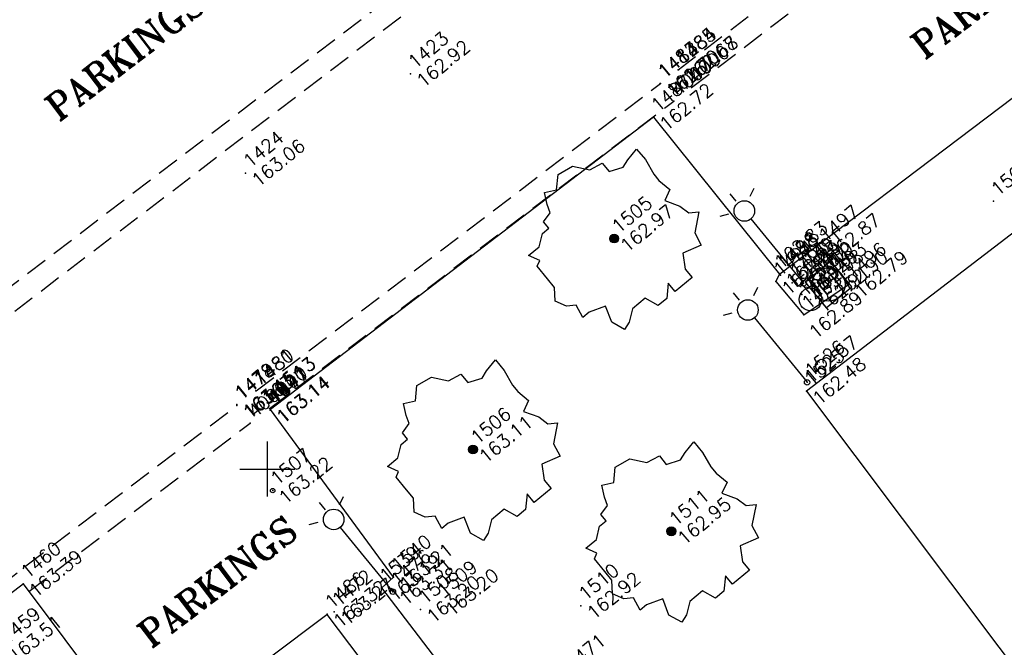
# Model space of a CAD drawing. Header units: feet. Extents: x 529188 to 529675, y 139816 to 140273.
# Tile 66 of 118: x 529394 to 529417, y 140121 to 140135. Entities that reach past the tile are written whole.
import ezdxf
from ezdxf.enums import TextEntityAlignment as Align

# ---------------------------------------------------------------- set-up
doc = ezdxf.new("R2010")
doc.units = ezdxf.units.FT
doc.header["$LTSCALE"] = 2
doc.header["$MEASUREMENT"] = 0
doc.header["$PDSIZE"] = 0.1
doc.linetypes.add('CACHE', pattern=[0.375, 0.25, -0.125])
doc.linetypes.add('CONTINU', pattern=[0])
doc.layers.get('0').update_dxf_attribs({"linetype": 'CONTINUOUS'})
for name, color, linetype in [('ARBRES', 70, 'CONTINUOUS'), ('BORDURETTE', 20, 'CONTINUOUS'), ('BOUCHE_EAU', 151, 'CONTINUOUS'), ('CANIVEAU', 32, 'CACHE'), ('CARROYAGE', 7, 'CONTINUOUS'), ('DIVERS_1', 7, 'CONTINUOUS'), ('ECLAIRAGE', 220, 'CONTINUOUS'), ('INCENDIE', 22, 'CONTINUOUS'), ('SOCLES', 13, 'CONTINUOUS'), ('TEXTES', 150, 'CONTINUOUS'), ('TOPOALT', 3, 'CONTINUOUS'), ('TOPOJIS', 7, 'CONTINUOUS'), ('TOPOJIS-GELE', 7, 'CONTINUOUS'), ('TOPOMAT', 142, 'CONTINUOUS')]:
    doc.layers.add(name, color=color, linetype=linetype)
doc.styles.add('ROMANT', font='ROMANT.SHX')
doc.styles.get("Standard").update_dxf_attribs({"font": 'ROMANS.SHX'})

# ---------------------------------------------------------------- blocks, each defined once
blk = doc.blocks.new('TCPOINT')
at = {"color": 0}
blk.add_point((0, 0), dxfattribs=at)
at = {"layer": 'TOPOALT'}
blk.add_attdef('ALT', text='', height=0.3, dxfattribs=at).set_placement((0.1, -0.1), align=Align.TOP_LEFT)
at = {"layer": 'TOPOMAT'}
blk.add_attdef('MAT', (0.1, 0.1), '', height=0.3, dxfattribs=at)
blk = doc.blocks.new('425')
at = {"ltscale": 3}
for p, q in [((-0.006, 2.407), (-0.006, 2.621)), ((0, 1.885), (0, 0))]:
    blk.add_line(p, q, dxfattribs=at)
at = {"linetype": 'CONTINU', "ltscale": 3}
for p, q in [((-0.324, 2.291), (-0.512, 2.376)), ((0.312, 2.291), (0.501, 2.376))]:
    blk.add_line(p, q, dxfattribs=at)
for centre, radius in [((0, 2.118), 0.233), ((0, 0), 0.0621)]:
    blk.add_circle(centre, radius, dxfattribs=at)
blk = doc.blocks.new('482')
at = {"ltscale": 3}
blk.add_circle((0, 0), 0.258, dxfattribs=at)
blk.add_text('E', height=0.254, dxfattribs=at).set_placement((-0.085, 0.412))
blk = doc.blocks.new('RECTANG')
at = {"linetype": 'Continuous'}
for p, q in [((1, 1), (0, 1)), ((0, 1), (0, 0)), ((1, 0), (1, 1)), ((0, 0), (1, 0))]:
    blk.add_line(p, q, dxfattribs=at)
blk = doc.blocks.new('473')
at = {"ltscale": 3}
blk.add_circle((0, 0), 0.375, dxfattribs=at)
at = {"ltscale": 3, "xscale": 0.75, "yscale": 0.75, "zscale": 0.75}
blk.add_blockref('RECTANG', (-0.375, -0.375), dxfattribs=at)
at = {"ltscale": 3}
blk.add_text('PI', height=0.3817, dxfattribs=at).set_placement((-0.232, -0.179))
blk = doc.blocks.new('189')
h = blk.add_hatch()
h.set_pattern_fill('ANSI31', color=256, scale=0.2, style=0)
h.set_pattern_definition([(45, (-527485.07046, -148351.732363), (-0.0176776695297, 0.0176776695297), [])])
edge = h.paths.add_edge_path()
edge.add_arc((0, 0), 0.1, 0, 360)
for p, q in [((-0.685, 1.557), (-0.56, 1.806)), ((-0.56, 1.806), (-0.311, 1.681)), ((-0.311, 1.681), (-0.062, 1.93)), ((-0.062, 1.93), (0.311, 1.868)), ((0.311, 1.868), (0.56, 1.557)), ((-0.996, 1.308), (-0.747, 1.37)), ((-0.747, 1.37), (-0.685, 1.557)), ((0.56, 1.557), (0.872, 1.494)), ((0.872, 1.494), (0.872, 1.245)), ((-1.432, 0.934), (-1.183, 1.121)), ((-1.183, 1.121), (-0.996, 1.121)), ((-0.996, 1.121), (-0.996, 1.308)), ((0.872, 1.245), (1.183, 1.121)), ((1.183, 1.121), (1.37, 1.183)), ((1.37, 1.183), (1.681, 1.245)), ((1.681, 1.245), (1.681, 0.934)), ((-1.744, 0.934), (-1.432, 0.934)), ((-1.619, 0.685), (-1.744, 0.934)), ((1.681, 0.934), (1.619, 0.56)), ((-1.744, 0.623), (-1.619, 0.685)), ((-1.744, 0.249), (-1.744, 0.623)), ((1.619, 0.56), (1.619, 0.374)), ((-1.744, 0), (-1.744, 0.249)), ((1.619, 0.374), (1.681, 0.062)), ((-1.93, -0.249), (-1.744, 0)), ((1.681, 0.062), (1.432, -0.062)), ((1.432, -0.062), (1.619, -0.374)), ((-1.806, -0.498), (-1.93, -0.249)), ((1.619, -0.374), (1.681, -0.623)), ((-1.619, -0.623), (-1.806, -0.498)), ((-1.681, -0.934), (-1.619, -0.623)), ((1.681, -0.623), (1.868, -0.747)), ((1.868, -0.747), (1.494, -1.059)), ((-1.494, -0.934), (-1.681, -0.934)), ((-1.121, -1.059), (-1.494, -0.934)), ((-1.245, -1.432), (-1.121, -1.059)), ((1.494, -1.059), (1.432, -1.37)), ((0.996, -1.245), (0.81, -1.557)), ((1.432, -1.37), (0.996, -1.245)), ((-1.121, -1.744), (-1.245, -1.432)), ((-0.685, -1.494), (-0.934, -1.681)), ((-0.311, -1.494), (-0.685, -1.494)), ((-0.187, -1.806), (-0.311, -1.494)), ((0.311, -1.557), (0.062, -1.806)), ((0.311, -1.806), (0.311, -1.557)), ((0.81, -1.557), (0.81, -1.806)), ((-0.934, -1.681), (-1.121, -1.744)), ((0.062, -1.806), (-0.187, -1.806)), ((0.81, -1.806), (0.311, -1.806))]:
    blk.add_line(p, q)
blk.add_circle((0, 0), 0.1)
blk = doc.blocks.new('281')
at = {"ltscale": 3}
blk.add_circle((0, 0), 0.05, dxfattribs=at)

msp = doc.modelspace()

# ---------------------------------------------------------------- linework, layer by layer
at = {"layer": 'BORDURETTE', "flags": 128}
for points in [[(529408.751, 140132.973), (529411.609, 140129.417), (529411.614, 140129.421), (529420.971, 140136.494)], [(529424.195, 140135.94), (529412.219, 140126.763), (529422.009, 140113.74), (529418.047, 140110.744), (529414.563, 140110.133), (529407.319, 140119.681), (529405.649, 140118.313), (529402.593, 140122.309), (529402.857, 140122.554), (529400.069, 140126.347)], [(529408.751, 140132.973), (529400.069, 140126.347)], [(529383.872, 140114.393), (529394.461, 140122.4), (529397.276, 140118.647), (529401.345, 140121.707)], [(529401.347, 140121.705), (529404.879, 140117.039)]]:
    msp.add_lwpolyline(points, dxfattribs=at)
at = {"layer": 'CANIVEAU', "flags": 128}
for points in [[(529409.308, 140134.042), (529418.427, 140140.974)], [(529409.612, 140133.645), (529418.712, 140140.562)], [(529408.092, 140139.721), (529388.433, 140124.752)], [(529408.395, 140139.324), (529388.736, 140124.354)], [(529399.745, 140126.768), (529408.909, 140133.732)], [(529400.047, 140126.37), (529409.211, 140133.334)], [(529373.61, 140106.942), (529383.705, 140114.58), (529399.309, 140126.439)], [(529394.592, 140122.226), (529399.612, 140126.041)]]:
    msp.add_lwpolyline(points, dxfattribs=at)
at = {"layer": 'CARROYAGE'}
for p, q in [((529400, 140124.375), (529400, 140125.625)), ((529399.375, 140125), (529400.625, 140125))]:
    msp.add_line(p, q, dxfattribs=at)
at = {"layer": 'SOCLES', "flags": 128}
for points in [[(529411.521, 140129.246), (529412.159, 140128.494), (529413.169, 140129.179), (529412.497, 140130.088)], [(529411.521, 140129.246), (529411.614, 140129.421)]]:
    msp.add_lwpolyline(points, dxfattribs=at)

# ---------------------------------------------------------------- block references
at = {"layer": 'ARBRES', "rotation": 39.33073407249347}
for p in [(529407.859, 140130.221), (529404.66, 140125.442), (529409.157, 140123.59)]:
    msp.add_blockref('189', p, dxfattribs=at)
at = {"layer": 'BOUCHE_EAU', "rotation": 39.33073407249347}
msp.add_blockref('482', (529412.31, 140128.843), dxfattribs=at)
at = {"layer": 'DIVERS_1', "rotation": 39.33073407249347}
msp.add_blockref('281', (529400.12, 140124.512), dxfattribs=at)
at = {"layer": 'ECLAIRAGE', "rotation": 39.33073407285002}
for p in [(529412.154, 140129.208), (529412.233, 140126.965), (529402.845, 140122.22)]:
    msp.add_blockref('425', p, dxfattribs=at)
at = {"layer": 'INCENDIE', "rotation": 39.33073407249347}
msp.add_blockref('473', (529412.719, 140129.181), dxfattribs=at)
at = {"layer": 'TOPOJIS'}
ref = msp.add_blockref('TCPOINT', (529403.243, 140133.952), dxfattribs=at)
ref.add_attrib('MAT', '1423', (529403.343, 140134.052), dxfattribs={"layer": 'TOPOMAT', "height": 0.3, "rotation": 39.3307})
ref.add_attrib('ALT', '162.92', dxfattribs={"layer": 'TOPOALT', "height": 0.3, "rotation": 39.3307}).set_placement((529403.343, 140133.852), align=Align.TOP_LEFT)
ref = msp.add_blockref('TCPOINT', (529409.612, 140133.645), dxfattribs=at)
ref.add_attrib('MAT', '4000', (529409.712, 140133.745), dxfattribs={"layer": 'TOPOMAT', "height": 0.3, "rotation": 39.3307})
ref = msp.add_blockref('TCPOINT', (529409.211, 140133.334), dxfattribs=at)
ref.add_attrib('MAT', '4000', (529409.311, 140133.434), dxfattribs={"layer": 'TOPOMAT', "height": 0.3, "rotation": 39.3307})
ref = msp.add_blockref('TCPOINT', (529408.751, 140132.973), dxfattribs=at)
ref.add_attrib('MAT', '1487', (529408.851, 140133.073), dxfattribs={"layer": 'TOPOMAT', "height": 0.3, "rotation": 39.3307})
ref.add_attrib('ALT', '162.72', dxfattribs={"layer": 'TOPOALT', "height": 0.3, "rotation": 39.3307}).set_placement((529408.851, 140132.873), align=Align.TOP_LEFT)
ref = msp.add_blockref('TCPOINT', (529399.506, 140131.706), dxfattribs=at)
ref.add_attrib('MAT', '1424', (529399.606, 140131.806), dxfattribs={"layer": 'TOPOMAT', "height": 0.3, "rotation": 39.3307})
ref.add_attrib('ALT', '163.06', dxfattribs={"layer": 'TOPOALT', "height": 0.3, "rotation": 39.3307}).set_placement((529399.606, 140131.606), align=Align.TOP_LEFT)
ref = msp.add_blockref('TCPOINT', (529416.456, 140131.07), dxfattribs=at)
ref.add_attrib('MAT', '1500', (529416.556, 140131.17), dxfattribs={"layer": 'TOPOMAT', "height": 0.3, "rotation": 39.3307})
ref = msp.add_blockref('TCPOINT', (529407.859, 140130.221), dxfattribs=at)
ref.add_attrib('MAT', '1505', (529407.959, 140130.321), dxfattribs={"layer": 'TOPOMAT', "height": 0.3, "rotation": 39.3307})
ref.add_attrib('ALT', '162.97', dxfattribs={"layer": 'TOPOALT', "height": 0.3, "rotation": 39.3307}).set_placement((529407.959, 140130.121), align=Align.TOP_LEFT)
ref = msp.add_blockref('TCPOINT', (529411.627, 140129.395), dxfattribs=at)
ref.add_attrib('MAT', '1488', (529411.727, 140129.495), dxfattribs={"layer": 'TOPOMAT', "height": 0.3, "rotation": 39.3307})
ref.add_attrib('ALT', '162.83', dxfattribs={"layer": 'TOPOALT', "height": 0.3, "rotation": 39.3307}).set_placement((529411.451, 140129.748), align=Align.TOP_LEFT)
ref = msp.add_blockref('TCPOINT', (529412.194, 140129.469), dxfattribs=at)
ref.add_attrib('MAT', '1491', (529412.294, 140129.569), dxfattribs={"layer": 'TOPOMAT', "height": 0.3, "rotation": 39.3307})
ref = msp.add_blockref('TCPOINT', (529412.412, 140129.208), dxfattribs=at)
ref.add_attrib('MAT', '5000', (529412.512, 140129.308), dxfattribs={"layer": 'TOPOMAT', "height": 0.3, "rotation": 39.3307})
ref = msp.add_blockref('TCPOINT', (529412.111, 140128.955), dxfattribs=at)
ref.add_attrib('MAT', '5000', (529412.211, 140129.055), dxfattribs={"layer": 'TOPOMAT', "height": 0.3, "rotation": 39.3307})
ref = msp.add_blockref('TCPOINT', (529412.159, 140128.494), dxfattribs=at)
ref.add_attrib('MAT', '1495', (529412.259, 140128.594), dxfattribs={"layer": 'TOPOMAT', "height": 0.3, "rotation": 39.3307})
ref.add_attrib('ALT', '162.89', dxfattribs={"layer": 'TOPOALT', "height": 0.3, "rotation": 39.3307}).set_placement((529412.236, 140128.162), align=Align.TOP_LEFT)
ref = msp.add_blockref('TCPOINT', (529412.233, 140126.965), dxfattribs=at)
ref.add_attrib('MAT', '1526', (529412.333, 140127.065), dxfattribs={"layer": 'TOPOMAT', "height": 0.3, "rotation": 39.3307})
ref.add_attrib('ALT', '162.57', dxfattribs={"layer": 'TOPOALT', "height": 0.3, "rotation": 39.3307}).set_placement((529412.135, 140127.152), align=Align.TOP_LEFT)
ref = msp.add_blockref('TCPOINT', (529400.047, 140126.37), dxfattribs=at)
ref.add_attrib('MAT', '4000', (529400.147, 140126.47), dxfattribs={"layer": 'TOPOMAT', "height": 0.3, "rotation": 39.3307})
ref = msp.add_blockref('TCPOINT', (529399.612, 140126.041), dxfattribs=at)
ref.add_attrib('MAT', '4000', (529399.712, 140126.141), dxfattribs={"layer": 'TOPOMAT', "height": 0.3, "rotation": 39.3307})
ref = msp.add_blockref('TCPOINT', (529404.66, 140125.442), dxfattribs=at)
ref.add_attrib('MAT', '1506', (529404.76, 140125.542), dxfattribs={"layer": 'TOPOMAT', "height": 0.3, "rotation": 39.3307})
ref.add_attrib('ALT', '163.11', dxfattribs={"layer": 'TOPOALT', "height": 0.3, "rotation": 39.3307}).set_placement((529404.76, 140125.342), align=Align.TOP_LEFT)
ref = msp.add_blockref('TCPOINT', (529400.12, 140124.512), dxfattribs=at)
ref.add_attrib('MAT', '1507', (529400.22, 140124.612), dxfattribs={"layer": 'TOPOMAT', "height": 0.3, "rotation": 39.3307})
ref.add_attrib('ALT', '163.22', dxfattribs={"layer": 'TOPOALT', "height": 0.3, "rotation": 39.3307}).set_placement((529400.22, 140124.412), align=Align.TOP_LEFT)
ref = msp.add_blockref('TCPOINT', (529409.157, 140123.59), dxfattribs=at)
ref.add_attrib('MAT', '1511', (529409.257, 140123.69), dxfattribs={"layer": 'TOPOMAT', "height": 0.3, "rotation": 39.3307})
ref.add_attrib('ALT', '162.95', dxfattribs={"layer": 'TOPOALT', "height": 0.3, "rotation": 39.3307}).set_placement((529409.257, 140123.49), align=Align.TOP_LEFT)
ref = msp.add_blockref('TCPOINT', (529394.461, 140122.4), dxfattribs=at)
ref.add_attrib('MAT', '1460', (529394.561, 140122.5), dxfattribs={"layer": 'TOPOMAT', "height": 0.3, "rotation": 39.3307})
ref.add_attrib('ALT', '163.39', dxfattribs={"layer": 'TOPOALT', "height": 0.3, "rotation": 39.3307}).set_placement((529394.561, 140122.3), align=Align.TOP_LEFT)
ref = msp.add_blockref('TCPOINT', (529403.894, 140121.977), dxfattribs=at)
ref.add_attrib('MAT', '1509', (529403.994, 140122.077), dxfattribs={"layer": 'TOPOMAT', "height": 0.3, "rotation": 39.3307})
ref.add_attrib('ALT', '163.20', dxfattribs={"layer": 'TOPOALT', "height": 0.3, "rotation": 39.3307}).set_placement((529403.994, 140121.877), align=Align.TOP_LEFT)
ref = msp.add_blockref('TCPOINT', (529407.106, 140121.902), dxfattribs=at)
ref.add_attrib('MAT', '1510', (529407.206, 140122.002), dxfattribs={"layer": 'TOPOMAT', "height": 0.3, "rotation": 39.3307})
ref.add_attrib('ALT', '162.92', dxfattribs={"layer": 'TOPOALT', "height": 0.3, "rotation": 39.3307}).set_placement((529407.206, 140121.802), align=Align.TOP_LEFT)
ref = msp.add_blockref('TCPOINT', (529393.997, 140120.92), dxfattribs=at)
ref.add_attrib('MAT', '1459', (529394.097, 140121.02), dxfattribs={"layer": 'TOPOMAT', "height": 0.3, "rotation": 39.3307})
ref.add_attrib('ALT', '163.51', dxfattribs={"layer": 'TOPOALT', "height": 0.3, "rotation": 39.3307}).set_placement((529394.097, 140120.82), align=Align.TOP_LEFT)
ref = msp.add_blockref('TCPOINT', (529406.805, 140120.312), dxfattribs=at)
ref.add_attrib('MAT', '1471', (529406.905, 140120.412), dxfattribs={"layer": 'TOPOMAT', "height": 0.3, "rotation": 39.3307})
at = {"layer": 'TOPOJIS-GELE'}
ref = msp.add_blockref('TCPOINT', (529409.308, 140134.042), dxfattribs=at)
ref.add_attrib('MAT', '1485', (529409.408, 140134.142), dxfattribs={"layer": 'TOPOMAT', "height": 0.3, "rotation": 39.3307})
ref.add_attrib('ALT', '162.67', dxfattribs={"layer": 'TOPOALT', "height": 0.3, "rotation": 39.3307}).set_placement((529409.408, 140133.942), align=Align.TOP_LEFT)
ref = msp.add_blockref('TCPOINT', (529409.315, 140134.044), dxfattribs=at)
ref.add_attrib('MAT', '1484', (529409.415, 140134.144), dxfattribs={"layer": 'TOPOMAT', "height": 0.3, "rotation": 39.3307})
ref.add_attrib('ALT', '162.68', dxfattribs={"layer": 'TOPOALT', "height": 0.3, "rotation": 39.3307}).set_placement((529409.415, 140133.944), align=Align.TOP_LEFT)
ref = msp.add_blockref('TCPOINT', (529408.9, 140133.732), dxfattribs=at)
ref.add_attrib('MAT', '1483', (529409, 140133.832), dxfattribs={"layer": 'TOPOMAT', "height": 0.3, "rotation": 39.3307})
ref.add_attrib('ALT', '162.70', dxfattribs={"layer": 'TOPOALT', "height": 0.3, "rotation": 39.3307}).set_placement((529409, 140133.632), align=Align.TOP_LEFT)
ref = msp.add_blockref('TCPOINT', (529408.909, 140133.732), dxfattribs=at)
ref.add_attrib('MAT', '1482', (529409.009, 140133.832), dxfattribs={"layer": 'TOPOMAT', "height": 0.3, "rotation": 39.3307})
ref.add_attrib('ALT', '162.70', dxfattribs={"layer": 'TOPOALT', "height": 0.3, "rotation": 39.3307}).set_placement((529409.009, 140133.632), align=Align.TOP_LEFT)
ref = msp.add_blockref('TCPOINT', (529412.546, 140130.022), dxfattribs=at)
ref.add_attrib('MAT', '1497', (529412.646, 140130.122), dxfattribs={"layer": 'TOPOMAT', "height": 0.3, "rotation": 39.3307})
ref.add_attrib('ALT', '162.87', dxfattribs={"layer": 'TOPOALT', "height": 0.3, "rotation": 39.3307}).set_placement((529412.646, 140129.922), align=Align.TOP_LEFT)
ref = msp.add_blockref('TCPOINT', (529411.614, 140129.421), dxfattribs=at)
ref.add_attrib('MAT', '1498', (529411.714, 140129.521), dxfattribs={"layer": 'TOPOMAT', "height": 0.3, "rotation": 39.3307})
ref.add_attrib('ALT', '162.83', dxfattribs={"layer": 'TOPOALT', "height": 0.3, "rotation": 39.3307}).set_placement((529411.714, 140129.321), align=Align.TOP_LEFT)
ref = msp.add_blockref('TCPOINT', (529411.521, 140129.246), dxfattribs=at)
ref.add_attrib('MAT', '1494', (529411.621, 140129.346), dxfattribs={"layer": 'TOPOMAT', "height": 0.3, "rotation": 39.3307})
ref.add_attrib('ALT', '162.91', dxfattribs={"layer": 'TOPOALT', "height": 0.3, "rotation": 39.3307}).set_placement((529411.621, 140129.146), align=Align.TOP_LEFT)
ref = msp.add_blockref('TCPOINT', (529411.893, 140129.216), dxfattribs=at)
ref.add_attrib('MAT', '1490', (529411.993, 140129.316), dxfattribs={"layer": 'TOPOMAT', "height": 0.3, "rotation": 39.3307})
ref.add_attrib('ALT', '162.94', dxfattribs={"layer": 'TOPOALT', "height": 0.3, "rotation": 39.3307}).set_placement((529411.993, 140129.116), align=Align.TOP_LEFT)
ref = msp.add_blockref('TCPOINT', (529412.154, 140129.208), dxfattribs=at)
ref.add_attrib('MAT', '1489', (529412.254, 140129.308), dxfattribs={"layer": 'TOPOMAT', "height": 0.3, "rotation": 39.3307})
ref.add_attrib('ALT', '162.98', dxfattribs={"layer": 'TOPOALT', "height": 0.3, "rotation": 39.3307}).set_placement((529412.254, 140129.108), align=Align.TOP_LEFT)
ref = msp.add_blockref('TCPOINT', (529412.719, 140129.181), dxfattribs=at)
ref.add_attrib('MAT', '1493', (529412.819, 140129.281), dxfattribs={"layer": 'TOPOMAT', "height": 0.3, "rotation": 39.3307})
ref.add_attrib('ALT', '162.90', dxfattribs={"layer": 'TOPOALT', "height": 0.3, "rotation": 39.3307}).set_placement((529412.819, 140129.081), align=Align.TOP_LEFT)
ref = msp.add_blockref('TCPOINT', (529413.169, 140129.179), dxfattribs=at)
ref.add_attrib('MAT', '1496', (529413.269, 140129.279), dxfattribs={"layer": 'TOPOMAT', "height": 0.3, "rotation": 39.3307})
ref.add_attrib('ALT', '162.79', dxfattribs={"layer": 'TOPOALT', "height": 0.3, "rotation": 39.3307}).set_placement((529413.269, 140129.079), align=Align.TOP_LEFT)
ref = msp.add_blockref('TCPOINT', (529412.31, 140128.843), dxfattribs=at)
ref.add_attrib('MAT', '1492', (529412.41, 140128.943), dxfattribs={"layer": 'TOPOMAT', "height": 0.3, "rotation": 39.3307})
ref.add_attrib('ALT', '162.91', dxfattribs={"layer": 'TOPOALT', "height": 0.3, "rotation": 39.3307}).set_placement((529412.41, 140128.743), align=Align.TOP_LEFT)
ref = msp.add_blockref('TCPOINT', (529399.738, 140126.771), dxfattribs=at)
ref.add_attrib('MAT', '1480', (529399.838, 140126.871), dxfattribs={"layer": 'TOPOMAT', "height": 0.3, "rotation": 39.3307})
ref.add_attrib('ALT', '163.13', dxfattribs={"layer": 'TOPOALT', "height": 0.3, "rotation": 39.3307}).set_placement((529399.838, 140126.671), align=Align.TOP_LEFT)
ref = msp.add_blockref('TCPOINT', (529399.745, 140126.768), dxfattribs=at)
ref.add_attrib('MAT', '1481', (529399.845, 140126.868), dxfattribs={"layer": 'TOPOMAT', "height": 0.3, "rotation": 39.3307})
ref.add_attrib('ALT', '163.13', dxfattribs={"layer": 'TOPOALT', "height": 0.3, "rotation": 39.3307}).set_placement((529399.845, 140126.668), align=Align.TOP_LEFT)
ref = msp.add_blockref('TCPOINT', (529412.219, 140126.763), dxfattribs=at)
ref.add_attrib('MAT', '1525', (529412.319, 140126.863), dxfattribs={"layer": 'TOPOMAT', "height": 0.3, "rotation": 39.3307})
ref.add_attrib('ALT', '162.48', dxfattribs={"layer": 'TOPOALT', "height": 0.3, "rotation": 39.3307}).set_placement((529412.319, 140126.663), align=Align.TOP_LEFT)
ref = msp.add_blockref('TCPOINT', (529399.309, 140126.439), dxfattribs=at)
ref.add_attrib('MAT', '1478', (529399.409, 140126.539), dxfattribs={"layer": 'TOPOMAT', "height": 0.3, "rotation": 39.3307})
ref.add_attrib('ALT', '163.15', dxfattribs={"layer": 'TOPOALT', "height": 0.3, "rotation": 39.3307}).set_placement((529399.409, 140126.339), align=Align.TOP_LEFT)
ref = msp.add_blockref('TCPOINT', (529399.31, 140126.461), dxfattribs=at)
ref.add_attrib('MAT', '1479', (529399.41, 140126.561), dxfattribs={"layer": 'TOPOMAT', "height": 0.3, "rotation": 39.3307})
ref.add_attrib('ALT', '163.15', dxfattribs={"layer": 'TOPOALT', "height": 0.3, "rotation": 39.3307}).set_placement((529399.41, 140126.361), align=Align.TOP_LEFT)
ref = msp.add_blockref('TCPOINT', (529400.064, 140126.335), dxfattribs=at)
ref.add_attrib('MAT', '1477', (529400.164, 140126.435), dxfattribs={"layer": 'TOPOMAT', "height": 0.3, "rotation": 39.3307})
ref.add_attrib('ALT', '163.14', dxfattribs={"layer": 'TOPOALT', "height": 0.3, "rotation": 39.3307}).set_placement((529400.164, 140126.235), align=Align.TOP_LEFT)
ref = msp.add_blockref('TCPOINT', (529400.069, 140126.347), dxfattribs=at)
ref.add_attrib('MAT', '1541', (529400.169, 140126.447), dxfattribs={"layer": 'TOPOMAT', "height": 0.3, "rotation": 39.3307})
ref.add_attrib('ALT', '163.14', dxfattribs={"layer": 'TOPOALT', "height": 0.3, "rotation": 39.3307}).set_placement((529400.169, 140126.247), align=Align.TOP_LEFT)
ref = msp.add_blockref('TCPOINT', (529402.857, 140122.554), dxfattribs=at)
ref.add_attrib('MAT', '1540', (529402.957, 140122.654), dxfattribs={"layer": 'TOPOMAT', "height": 0.3, "rotation": 39.3307})
ref.add_attrib('ALT', '163.21', dxfattribs={"layer": 'TOPOALT', "height": 0.3, "rotation": 39.3307}).set_placement((529402.957, 140122.454), align=Align.TOP_LEFT)
ref = msp.add_blockref('TCPOINT', (529402.593, 140122.309), dxfattribs=at)
ref.add_attrib('MAT', '1539', (529402.693, 140122.409), dxfattribs={"layer": 'TOPOMAT', "height": 0.3, "rotation": 39.3307})
ref.add_attrib('ALT', '163.19', dxfattribs={"layer": 'TOPOALT', "height": 0.3, "rotation": 39.3307}).set_placement((529402.693, 140122.209), align=Align.TOP_LEFT)
ref = msp.add_blockref('TCPOINT', (529402.845, 140122.22), dxfattribs=at)
ref.add_attrib('MAT', '1476', (529402.945, 140122.32), dxfattribs={"layer": 'TOPOMAT', "height": 0.3, "rotation": 39.3307})
ref.add_attrib('ALT', '163.31', dxfattribs={"layer": 'TOPOALT', "height": 0.3, "rotation": 39.3307}).set_placement((529402.945, 140122.12), align=Align.TOP_LEFT)
ref = msp.add_blockref('TCPOINT', (529401.515, 140121.767), dxfattribs=at)
ref.add_attrib('MAT', '1472', (529401.615, 140121.867), dxfattribs={"layer": 'TOPOMAT', "height": 0.3, "rotation": 39.3307})
ref.add_attrib('ALT', '163.27', dxfattribs={"layer": 'TOPOALT', "height": 0.3, "rotation": 39.3307}).set_placement((529401.615, 140121.667), align=Align.TOP_LEFT)
ref = msp.add_blockref('TCPOINT', (529403.472, 140121.82), dxfattribs=at)
ref.add_attrib('MAT', '1508', (529403.572, 140121.92), dxfattribs={"layer": 'TOPOMAT', "height": 0.3, "rotation": 39.3307})
ref.add_attrib('ALT', '163.20', dxfattribs={"layer": 'TOPOALT', "height": 0.3, "rotation": 39.3307}).set_placement((529403.572, 140121.72), align=Align.TOP_LEFT)
ref = msp.add_blockref('TCPOINT', (529401.356, 140121.716), dxfattribs=at)
ref.add_attrib('MAT', '1486', (529401.456, 140121.816), dxfattribs={"layer": 'TOPOMAT', "height": 0.3, "rotation": 39.3307})
ref.add_attrib('ALT', '163.32', dxfattribs={"layer": 'TOPOALT', "height": 0.3, "rotation": 39.3307}).set_placement((529401.456, 140121.616), align=Align.TOP_LEFT)

# ---------------------------------------------------------------- texts
at = {"layer": 'TEXTES', "style": 'ROMANT'}
for p in [(529414.885, 140134.264), (529395.263, 140132.858), (529397.358, 140120.926)]:
    msp.add_text('PARKINGS', height=0.6, rotation=37.2112, dxfattribs=at).set_placement(p)

doc.saveas('drawing.dxf')
